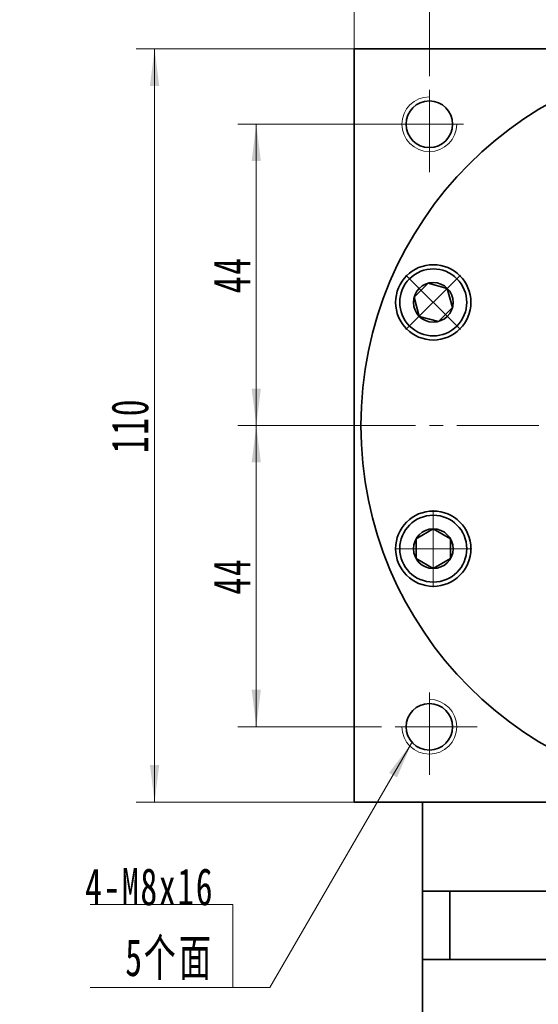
# Model space of a CAD drawing. Header units: millimetres. Extents: x 1110 to 2087, y -85 to 606.
# Tile 5 of 7: x 1627 to 1703, y 334 to 477. Entities that reach past the tile are written whole.
import ezdxf

# ---------------------------------------------------------------- set-up
doc = ezdxf.new("R2010")
doc.units = ezdxf.units.MM
doc.set_wipeout_variables(frame=1)
doc.linetypes.add('点画线', pattern=[18, 12, -2, 2, -2])
doc.layers.get('0').update_dxf_attribs({"lineweight": 35})
for name, color, linetype, lineweight in [('EB0', 7, 'Continuous', 35), ('中心线层', 1, '点画线', 18), ('尺寸线层', 3, 'Continuous', 18), ('粗实线层', 7, 'Continuous', 35)]:
    doc.layers.add(name, color=color, linetype=linetype, lineweight=lineweight)
doc.styles.add('标准', font='txt', dxfattribs={"width": 0.667})
doc.dimstyles.new('a4-1-1', dxfattribs={"dimtxt": 3, "dimasz": 3, "dimexe": 1.5, "dimexo": 0, "dimgap": 0.5, "dimtad": 1, "dimdec": 3, "dimdsep": 46, "dimtxsty": '标准', "dimblk": '_CAXARROW', "dimcen": 0, "dimdle": 6, "dimazin": 2, "dimtfac": 0.707107, "dimtdec": 3, "dimtix": 1, "dimtmove": 2, "dimatfit": 3, "dimfxl": 0, "dimfrac": 2, "dimtolj": 1, "dimarcsym": 0})

# ---------------------------------------------------------------- blocks, each defined once
blk = doc.blocks.new('*X7')
at = {"layer": '尺寸线层', "linetype": 'Continuous'}
for points in [[(1675.75, 498.99), (1681.15, 499.66), (1681.15, 498.31)], [(1785.75, 498.99), (1780.35, 499.66), (1780.35, 498.31)]]:
    blk.add_hatch(color=0, dxfattribs=at).paths.add_polyline_path(points, flags=0)
at = {"layer": '尺寸线层', "color": 0, "linetype": 'Continuous'}
for p, q in [((1675.75, 473.16), (1675.75, 501.69)), ((1785.75, 473.16), (1785.75, 501.69)), ((1675.75, 498.99), (1785.75, 498.99))]:
    blk.add_line(p, q, dxfattribs=at)
at = {"layer": '尺寸线层', "color": 0, "insert": (1730.75, 502.56), "char_height": 5.4, "width": 14.3527, "attachment_point": 5, "line_spacing_factor": 1.15057, "style": '标准'}
blk.add_mtext('\\T1.1;110', dxfattribs=at)
blk = doc.blocks.new('_CAXARROW')
blk.add_hatch(color=0).paths.add_polyline_path([(0, 0), (-1, 0.125), (-1, -0.125)], flags=0)
blk = doc.blocks.new('*X8')
at = {"layer": '尺寸线层', "linetype": 'Continuous'}
for points in [[(1646.62, 473.16), (1645.94, 467.76), (1647.29, 467.76)], [(1646.62, 363.16), (1645.94, 368.56), (1647.29, 368.56)]]:
    blk.add_hatch(color=0, dxfattribs=at).paths.add_polyline_path(points, flags=0)
at = {"layer": '尺寸线层', "color": 0, "linetype": 'Continuous'}
for p, q in [((1675.75, 473.16), (1643.92, 473.16)), ((1646.62, 363.16), (1646.62, 473.16)), ((1675.75, 363.16), (1643.92, 363.16))]:
    blk.add_line(p, q, dxfattribs=at)
at = {"layer": '尺寸线层', "color": 0, "insert": (1643.04, 418.16), "char_height": 5.4, "width": 14.3527, "attachment_point": 5, "rotation": 90, "line_spacing_factor": 1.15057, "style": '标准'}
blk.add_mtext('\\T1.1;110', dxfattribs=at)
blk = doc.blocks.new('*X9')
at = {"layer": '尺寸线层', "linetype": 'Continuous'}
for points in [[(1661.47, 462.16), (1662.14, 456.76), (1660.79, 456.76)], [(1661.47, 418.16), (1662.14, 423.56), (1660.79, 423.56)]]:
    blk.add_hatch(color=0, dxfattribs=at).paths.add_polyline_path(points, flags=0)
at = {"layer": '尺寸线层', "color": 0, "linetype": 'Continuous'}
for p, q in [((1679.75, 462.16), (1658.77, 462.16)), ((1661.47, 462.16), (1661.47, 418.16)), ((1672.75, 418.16), (1658.77, 418.16))]:
    blk.add_line(p, q, dxfattribs=at)
at = {"layer": '尺寸线层', "color": 0, "insert": (1657.89, 440.16), "char_height": 5.4, "width": 10.8, "attachment_point": 5, "rotation": 90, "line_spacing_factor": 1.15057, "style": '标准'}
blk.add_mtext('\\T1.1;44', dxfattribs=at)
blk = doc.blocks.new('*X10')
at = {"layer": '尺寸线层', "linetype": 'Continuous'}
for points in [[(1661.47, 418.16), (1662.14, 412.76), (1660.79, 412.76)], [(1661.47, 374.16), (1662.14, 379.56), (1660.79, 379.56)]]:
    blk.add_hatch(color=0, dxfattribs=at).paths.add_polyline_path(points, flags=0)
at = {"layer": '尺寸线层', "color": 0, "linetype": 'Continuous'}
for p, q in [((1672.75, 418.16), (1658.77, 418.16)), ((1661.47, 418.16), (1661.47, 374.16)), ((1679.75, 374.16), (1658.77, 374.16))]:
    blk.add_line(p, q, dxfattribs=at)
at = {"layer": '尺寸线层', "color": 0, "insert": (1657.89, 396.16), "char_height": 5.4, "width": 10.8, "attachment_point": 5, "rotation": 90, "line_spacing_factor": 1.15057, "style": '标准'}
blk.add_mtext('\\T1.1;44', dxfattribs=at)
blk = doc.blocks.new('*X11')
at = {"layer": '尺寸线层', "linetype": 'Continuous'}
for points in [[(1686.75, 484.73), (1692.15, 485.4), (1692.15, 484.05)], [(1730.75, 484.73), (1725.35, 485.4), (1725.35, 484.05)]]:
    blk.add_hatch(color=0, dxfattribs=at).paths.add_polyline_path(points, flags=0)
at = {"layer": '尺寸线层', "color": 0, "linetype": 'Continuous'}
for p, q in [((1686.75, 469.16), (1686.75, 487.43)), ((1730.75, 476.15), (1730.75, 487.43)), ((1686.75, 484.73), (1730.75, 484.73))]:
    blk.add_line(p, q, dxfattribs=at)
at = {"layer": '尺寸线层', "color": 0, "insert": (1708.75, 488.3), "char_height": 5.4, "width": 10.8, "attachment_point": 5, "line_spacing_factor": 1.15057, "style": '标准'}
blk.add_mtext('\\T1.1;44', dxfattribs=at)
blk = doc.blocks.new('*X15')
at = {"layer": '中心线层', "linetype": '点画线', "lineweight": 18}
for p, q in [((0, -5.64), (0, 5.64)), ((-5.64, 0), (5.64, 0))]:
    blk.add_line(p, q, dxfattribs=at)
at = {"layer": '粗实线层'}
for p, q in [((-2.89, 0), (-1.44, 2.5)), ((-1.44, 2.5), (1.44, 2.5)), ((2.89, 0), (1.44, 2.5)), ((2.89, 0), (1.44, 2.5)), ((-2.89, 0), (-1.44, -2.5)), ((2.89, 0), (1.44, -2.5)), ((-1.44, -2.5), (1.44, -2.5))]:
    blk.add_line(p, q, dxfattribs=at)
blk.add_circle((0, 0), 2.89, dxfattribs=at)
for start, end in [(0, 180), (180, 360)]:
    blk.add_arc((0, 0), 4.89, start, end, dxfattribs=at)
blk = doc.blocks.new('*X16')
at = {"layer": '尺寸线层', "linetype": 'Continuous'}
blk.add_hatch(color=0, dxfattribs=at).paths.add_polyline_path([(26.13, 35.68), (24, 30.67), (22.84, 31.35)], flags=0)
at = {"layer": '尺寸线层', "color": 0, "linetype": 'Continuous'}
blk.add_line((26.13, 35.68), (5.4, 0), dxfattribs=at)
at = {"layer": '尺寸线层', "color": 0}
for p, q in [((0, 12.11), (-20.82, 12.11)), ((0, 0), (0, 12.11)), ((0, 0), (-20.82, 0)), ((5.4, 0), (0, 0))]:
    blk.add_line(p, q, dxfattribs=at)
at = {"layer": '尺寸线层', "color": 0, "insert": (-2.7, 1.08), "char_height": 5.4, "width": 36.2438, "attachment_point": 9, "line_spacing_factor": 1.15057, "style": '标准'}
blk.add_mtext('\\T1.1;4-M8x16\\P5个面', dxfattribs=at)

msp = doc.modelspace()

# ---------------------------------------------------------------- linework, layer by layer
at = {"layer": 'EB0'}
for p, q in [((1775.7462, 350.1551), (1685.7462, 350.1551)), ((1685.7462, 350.1551), (1685.7462, 340.1551)), ((1689.7462, 350.1551), (1689.7462, 340.1551)), ((1685.7462, 340.1551), (1685.7462, 305.6551)), ((1775.7462, 340.1551), (1685.7462, 340.1551))]:
    msp.add_line(p, q, dxfattribs=at)
at = {"layer": '中心线层'}
for p, q in [((1686.7462, 455.1551), (1686.7462, 469.1551)), ((1679.7462, 462.1551), (1693.7462, 462.1551)), ((1672.7462, 418.1551), (1788.7462, 418.1551)), ((1686.7462, 367.1551), (1686.7462, 381.1551)), ((1693.7462, 374.1551), (1679.7462, 374.1551))]:
    msp.add_line(p, q, dxfattribs=at)
at = {"layer": '粗实线层'}
msp.add_line((1685.7462, 350.1551), (1685.7462, 363.1551), dxfattribs=at)
for points in [[(1675.7462, 363.1551), (1675.7462, 473.1551)], [(1675.7462, 472.5551), (1675.7462, 473.1551), (1785.7462, 473.1551), (1785.7462, 472.5551)], [(1785.7462, 363.1551), (1675.7462, 363.1551)]]:
    msp.add_lwpolyline(points, dxfattribs=at)
for centre, radius in [((1730.7462, 418.1551), 54), ((1686.7462, 462.1551), 3.4), ((1687.3239, 436.1412), 5.5), ((1687.3239, 400.169), 5.5), ((1686.7462, 374.1551), 3.4)]:
    msp.add_circle(centre, radius, dxfattribs=at)
at = {"layer": '粗实线层', "lineweight": 18}
for centre, start, end in [((1686.7462, 462.1551), 90, 360), ((1686.7462, 374.1551), 180, 90)]:
    msp.add_arc(centre, 4, start, end, dxfattribs=at)

# ---------------------------------------------------------------- block references
at = {"layer": '尺寸线层'}
msp.add_blockref('*X16', (1658.03, 336.0893), dxfattribs=at)

# ---------------------------------------------------------------- dimensions: what is measured, and where the dimension line sits
for base, p1, p2, picture, middle in [((1785.7462, 498.9852), (1675.7462, 473.1551), (1785.7462, 473.1551), '*X7', (1730.7462, 502.556)), ((1730.7462, 484.7292), (1686.7462, 469.1551), (1730.7462, 476.1503), '*X11', (1708.7462, 488.3))]:
    dim = msp.add_linear_dim(base=base, p1=p1, p2=p2, dimstyle='a4-1-1', override={"dimsah": 1, "dimtfill": 1, "dimtzin": 8}, dxfattribs=at)
    dim.commit()
    dim.dimension.update_dxf_attribs({"geometry": picture, "text_midpoint": middle})
for base, p1, p2, angle, picture, middle in [((1646.6151, 473.1551), (1675.7462, 363.1551), (1675.7462, 473.1551), 90, '*X8', (1643.0443, 418.1551)), ((1661.4651, 418.1551), (1679.7462, 462.1551), (1672.7462, 418.1551), 270, '*X9', (1657.8943, 440.1551)), ((1661.4651, 374.1551), (1672.7462, 418.1551), (1679.7462, 374.1551), 270, '*X10', (1657.8943, 396.1551))]:
    dim = msp.add_linear_dim(base=base, p1=p1, p2=p2, angle=angle, dimstyle='a4-1-1', override={"dimsah": 1, "dimtfill": 1, "dimtzin": 8}, dxfattribs=at)
    dim.commit()
    dim.dimension.update_dxf_attribs({"geometry": picture, "text_midpoint": middle})

# ---------------------------------------------------------------- next in the draw order: wipeouts: each hides what was drawn before it
for points in [[(1690.7817, 439.599), (1690.7622, 439.6184), (1690.7426, 439.6376), (1690.7229, 439.6568), (1690.7031, 439.6758), (1690.6832, 439.6948), (1690.6631, 439.7136), (1690.643, 439.7323), (1690.6228, 439.7509), (1690.6024, 439.7694), (1690.582, 439.7877), (1690.5615, 439.806), (1690.5408, 439.8241), (1690.5201, 439.8421), (1690.4992, 439.86), (1690.4783, 439.8778), (1690.4572, 439.8955), (1690.4361, 439.913), (1690.4149, 439.9304), (1690.3935, 439.9478), (1690.3721, 439.9649), (1690.3505, 439.982), (1690.3289, 439.999), (1690.3072, 440.0158), (1690.2854, 440.0325), (1690.2635, 440.0491), (1690.2415, 440.0655), (1690.2194, 440.0818), (1690.1972, 440.0981), (1690.1749, 440.1141), (1690.1525, 440.1301), (1690.1525, 440.1301), (1689.9631, 440.2579), (1689.7678, 440.3767), (1689.5673, 440.4863), (1689.3618, 440.5864), (1689.1519, 440.6767), (1688.938, 440.7572), (1688.7205, 440.8276), (1688.5, 440.8877), (1688.277, 440.9375), (1688.0518, 440.9768), (1687.8251, 441.0055), (1687.5973, 441.0236), (1687.3689, 441.031), (1687.1404, 441.0278), (1686.9122, 441.0139), (1686.685, 440.9893), (1686.4592, 440.9542), (1686.2353, 440.9085), (1686.0137, 440.8524), (1685.795, 440.7861), (1685.5797, 440.7096), (1685.3681, 440.6231), (1685.1608, 440.5268), (1684.9583, 440.421), (1684.7609, 440.3058), (1684.5691, 440.1814), (1684.3834, 440.0483), (1684.204, 439.9067), (1684.0315, 439.7568), (1683.8661, 439.599), (1683.8661, 439.599), (1683.7084, 439.4337), (1683.5585, 439.2611), (1683.4168, 439.0818), (1683.2837, 438.896), (1683.1594, 438.7042), (1683.0442, 438.5069), (1682.9383, 438.3043), (1682.842, 438.097), (1682.7556, 437.8855), (1682.6791, 437.6701), (1682.6127, 437.4514), (1682.5566, 437.2299), (1682.511, 437.0059), (1682.4758, 436.7801), (1682.4513, 436.5529), (1682.4373, 436.3248), (1682.4341, 436.0963), (1682.4415, 435.8678), (1682.4597, 435.64), (1682.4884, 435.4133), (1682.5277, 435.1882), (1682.5774, 434.9651), (1682.6376, 434.7446), (1682.708, 434.5272), (1682.7884, 434.3133), (1682.8788, 434.1033), (1682.9789, 433.8979), (1683.0884, 433.6973), (1683.2072, 433.5021), (1683.335, 433.3126), (1683.335, 433.3126), (1683.351, 433.2902), (1683.3671, 433.268), (1683.3833, 433.2458), (1683.3996, 433.2237), (1683.4161, 433.2017), (1683.4327, 433.1798), (1683.4494, 433.1579), (1683.4662, 433.1362), (1683.4831, 433.1146), (1683.5002, 433.0931), (1683.5174, 433.0716), (1683.5347, 433.0503), (1683.5521, 433.029), (1683.5697, 433.0079), (1683.5873, 432.9869), (1683.6051, 432.9659), (1683.623, 432.9451), (1683.641, 432.9243), (1683.6592, 432.9037), (1683.6774, 432.8831), (1683.6958, 432.8627), (1683.7143, 432.8424), (1683.7329, 432.8221), (1683.7516, 432.802), (1683.7704, 432.782), (1683.7893, 432.7621), (1683.8084, 432.7423), (1683.8275, 432.7226), (1683.8468, 432.703), (1683.8661, 432.6835), (1683.8661, 432.6835), (1684.0518, 432.5073), (1684.2465, 432.341), (1684.4496, 432.1851), (1684.6606, 432.0401), (1684.8789, 431.9064), (1685.1039, 431.7842), (1685.335, 431.674), (1685.5715, 431.576), (1685.8128, 431.4906), (1686.0583, 431.4179), (1686.3072, 431.3581), (1686.5589, 431.3114), (1686.8128, 431.278), (1687.068, 431.2579), (1687.3239, 431.2512), (1687.5798, 431.2579), (1687.835, 431.278), (1688.0889, 431.3114), (1688.3406, 431.3581), (1688.5895, 431.4179), (1688.835, 431.4906), (1689.0763, 431.576), (1689.3128, 431.674), (1689.5439, 431.7842), (1689.7689, 431.9064), (1689.9872, 432.0401), (1690.1982, 432.1851), (1690.4013, 432.341), (1690.5959, 432.5073), (1690.7817, 432.6835), (1690.7817, 432.6835), (1690.9579, 432.8692), (1691.1241, 433.0639), (1691.28, 433.267), (1691.425, 433.478), (1691.5588, 433.6962), (1691.6809, 433.9212), (1691.7911, 434.1523), (1691.8891, 434.3888), (1691.9746, 434.6301), (1692.0473, 434.8756), (1692.107, 435.1246), (1692.1537, 435.3763), (1692.1871, 435.6301), (1692.2072, 435.8853), (1692.2139, 436.1412), (1692.2072, 436.3972), (1692.1871, 436.6524), (1692.1537, 436.9062), (1692.107, 437.1579), (1692.0473, 437.4069), (1691.9746, 437.6523), (1691.8891, 437.8937), (1691.7911, 438.1302), (1691.6809, 438.3613), (1691.5588, 438.5862), (1691.425, 438.8045), (1691.28, 439.0155), (1691.1241, 439.2186), (1690.9579, 439.4133)], [(1687.3239, 405.059), (1687.2964, 405.0589), (1687.2689, 405.0587), (1687.2415, 405.0583), (1687.214, 405.0578), (1687.1865, 405.0571), (1687.1591, 405.0562), (1687.1316, 405.0552), (1687.1042, 405.0541), (1687.0767, 405.0527), (1687.0493, 405.0513), (1687.0218, 405.0497), (1686.9944, 405.0479), (1686.967, 405.046), (1686.9396, 405.0439), (1686.9122, 405.0416), (1686.8849, 405.0392), (1686.8575, 405.0367), (1686.8302, 405.034), (1686.8028, 405.0312), (1686.7755, 405.0282), (1686.7482, 405.025), (1686.721, 405.0217), (1686.6937, 405.0182), (1686.6665, 405.0146), (1686.6392, 405.0108), (1686.612, 405.0069), (1686.5849, 405.0028), (1686.5577, 404.9986), (1686.5306, 404.9942), (1686.5035, 404.9897), (1686.5035, 404.9897), (1686.2792, 404.9461), (1686.0571, 404.8921), (1685.8378, 404.8277), (1685.6217, 404.7532), (1685.4094, 404.6686), (1685.2013, 404.5743), (1684.9977, 404.4703), (1684.7993, 404.3569), (1684.6064, 404.2344), (1684.4194, 404.103), (1684.2388, 403.963), (1684.0649, 403.8147), (1683.8981, 403.6584), (1683.7388, 403.4945), (1683.5873, 403.3234), (1683.444, 403.1454), (1683.3092, 402.9608), (1683.1831, 402.7702), (1683.0661, 402.5739), (1682.9584, 402.3723), (1682.8602, 402.1659), (1682.7718, 401.9552), (1682.6933, 401.7405), (1682.6249, 401.5225), (1682.5668, 401.3014), (1682.5191, 401.0779), (1682.4819, 400.8524), (1682.4552, 400.6255), (1682.4392, 400.3975), (1682.4339, 400.169), (1682.4339, 400.169), (1682.4392, 399.9405), (1682.4552, 399.7125), (1682.4819, 399.4856), (1682.5191, 399.2601), (1682.5668, 399.0366), (1682.6249, 398.8155), (1682.6933, 398.5974), (1682.7718, 398.3828), (1682.8602, 398.1721), (1682.9584, 397.9657), (1683.0661, 397.7641), (1683.1831, 397.5678), (1683.3092, 397.3772), (1683.444, 397.1926), (1683.5873, 397.0146), (1683.7388, 396.8435), (1683.8981, 396.6796), (1684.0649, 396.5233), (1684.2388, 396.375), (1684.4194, 396.235), (1684.6064, 396.1036), (1684.7993, 395.9811), (1684.9977, 395.8677), (1685.2013, 395.7637), (1685.4094, 395.6693), (1685.6217, 395.5848), (1685.8378, 395.5103), (1686.0571, 395.4459), (1686.2792, 395.3919), (1686.5035, 395.3483), (1686.5035, 395.3483), (1686.5306, 395.3438), (1686.5577, 395.3394), (1686.5849, 395.3352), (1686.612, 395.3311), (1686.6392, 395.3272), (1686.6665, 395.3234), (1686.6937, 395.3198), (1686.721, 395.3163), (1686.7482, 395.313), (1686.7755, 395.3098), (1686.8028, 395.3068), (1686.8302, 395.304), (1686.8575, 395.3013), (1686.8849, 395.2987), (1686.9122, 395.2964), (1686.9396, 395.2941), (1686.967, 395.292), (1686.9944, 395.2901), (1687.0218, 395.2883), (1687.0493, 395.2867), (1687.0767, 395.2852), (1687.1042, 395.2839), (1687.1316, 395.2828), (1687.1591, 395.2818), (1687.1865, 395.2809), (1687.214, 395.2802), (1687.2415, 395.2797), (1687.2689, 395.2793), (1687.2964, 395.2791), (1687.3239, 395.279), (1687.3239, 395.279), (1687.5798, 395.2857), (1687.835, 395.3058), (1688.0889, 395.3392), (1688.3406, 395.3859), (1688.5895, 395.4456), (1688.835, 395.5183), (1689.0763, 395.6038), (1689.3128, 395.7018), (1689.5439, 395.812), (1689.7689, 395.9341), (1689.9872, 396.0679), (1690.1982, 396.2129), (1690.4013, 396.3688), (1690.5959, 396.535), (1690.7817, 396.7112), (1690.9579, 396.8969), (1691.1241, 397.0916), (1691.28, 397.2947), (1691.425, 397.5057), (1691.5588, 397.724), (1691.6809, 397.949), (1691.7911, 398.1801), (1691.8891, 398.4166), (1691.9746, 398.6579), (1692.0473, 398.9034), (1692.107, 399.1523), (1692.1537, 399.404), (1692.1871, 399.6579), (1692.2072, 399.9131), (1692.2139, 400.169), (1692.2139, 400.169), (1692.2072, 400.4249), (1692.1871, 400.6801), (1692.1537, 400.934), (1692.107, 401.1857), (1692.0473, 401.4346), (1691.9746, 401.6801), (1691.8891, 401.9214), (1691.7911, 402.1579), (1691.6809, 402.389), (1691.5588, 402.614), (1691.425, 402.8323), (1691.28, 403.0433), (1691.1241, 403.2464), (1690.9579, 403.441), (1690.7817, 403.6268), (1690.5959, 403.803), (1690.4013, 403.9692), (1690.1982, 404.1251), (1689.9872, 404.2701), (1689.7689, 404.4039), (1689.5439, 404.526), (1689.3128, 404.6362), (1689.0763, 404.7342), (1688.835, 404.8197), (1688.5895, 404.8924), (1688.3406, 404.9521), (1688.0889, 404.9988), (1687.835, 405.0322), (1687.5798, 405.0523)]]:
    msp.add_wipeout(points).dxf.layer = '粗实线层'

# ---------------------------------------------------------------- next in the draw order: block references
at = {"layer": '粗实线层'}
for p, rotation in [((1687.3239, 436.1412), 45.00000000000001), ((1687.3239, 400.169), 90)]:
    msp.add_blockref('*X15', p, dxfattribs=dict(at, rotation=rotation))

doc.saveas('drawing.dxf')
